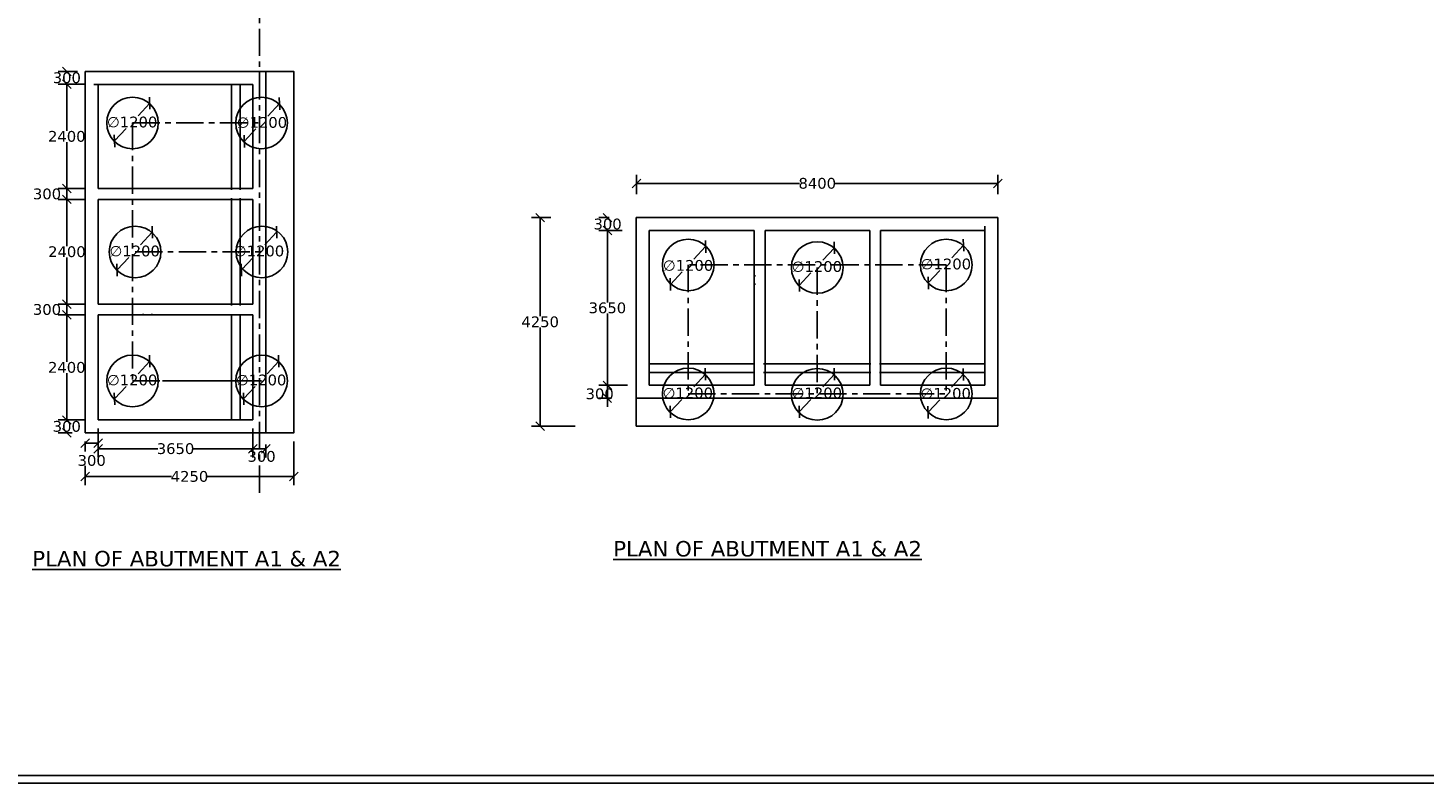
# Model space of a CAD drawing. Header units: millimetres. Extents: x -7746077780 to -3844657605, y -13315294818 to -6656873469.
# Tile 33 of 129: x -3872116322 to -3872083861, y -6657933698 to -6657916132. Entities that reach past the tile are written whole.
import ezdxf

# ---------------------------------------------------------------- set-up
doc = ezdxf.new("R2010")
doc.units = ezdxf.units.MM
doc.header["$MEASUREMENT"] = 0
doc.header["$PDMODE"] = 2
doc.linetypes.add('CENTER', pattern=[50.8, 31.75, -6.35, 6.35, -6.35])
doc.layers.add('TEX', color=6, linetype='Continuous')
doc.layers.add('TEXT', color=7, linetype='Continuous')
doc.styles.get("Standard").update_dxf_attribs({"font": 'verdana.ttf', "height": 250})
doc.dimstyles.new('ISO-25', dxfattribs={"dimtxt": 250, "dimasz": 200, "dimexe": 200, "dimexo": 200, "dimgap": 0.02, "dimtad": 0, "dimtih": 1, "dimtoh": 1, "dimdec": 0, "dimdsep": 46, "dimtxsty": 'Standard', "dimblk": 'OBLIQUE', "dimcen": 150, "dimclrd": 1, "dimclre": 1, "dimclrt": 1, "dimadec": 0, "dimazin": 0, "dimtfac": 1, "dimtdec": 0, "dimtmove": 2, "dimatfit": 3, "dimldrblk": 'OBLIQUE', "dimfxl": 0, "dimarcsym": 0})

# ---------------------------------------------------------------- blocks, each defined once
blk = doc.blocks.new('_Oblique')
at = {"color": 0, "linetype": 'ByBlock', "lineweight": -2}
blk.add_line((-0.5, -0.5), (0.5, 0.5), dxfattribs=at)
blk = doc.blocks.new('*D479')
at = {"color": 1, "lineweight": -2, "ltscale": 20, "transparency": 16777216}
for p, q in [((-3872114989.883848, -6657919870.076888), (-3872115617.5651, -6657919870.076888)), ((-3872115417.5651, -6657919870.076888), (-3872115417.5651, -6657920120.076888)), ((-3872114989.883848, -6657920120.076888), (-3872115617.5651, -6657920120.076888))]:
    blk.add_line(p, q, dxfattribs=at)
at = {"layer": 'Defpoints', "color": 0, "ltscale": 20, "transparency": 16777216}
for p in [(-3872114789.883848, -6657919870.076888), (-3872115417.5651, -6657920120.076888), (-3872114789.883848, -6657920120.076888)]:
    blk.add_point(p, dxfattribs=at)
at = {"color": 1, "lineweight": -2, "ltscale": 20, "transparency": 16777216, "xscale": 200, "yscale": 200, "zscale": 200}
for p, rotation in [((-3872115417.5651, -6657919870.076888), 90), ((-3872115417.5651, -6657920120.076888), 270)]:
    blk.add_blockref('_Oblique', p, dxfattribs=dict(at, rotation=rotation))
at = {"color": 1, "ltscale": 20, "transparency": 16777216, "insert": (-3872115877.98477, -6657919995.076889), "char_height": 250, "attachment_point": 5}
blk.add_mtext('300', dxfattribs=at)
blk = doc.blocks.new('*D480')
at = {"color": 1, "lineweight": -2, "ltscale": 20, "transparency": 16777216}
for p, q in [((-3872115172.793544, -6657917143.151399), (-3872115617.795264, -6657917143.151399)), ((-3872115417.795264, -6657917143.151399), (-3872115417.795264, -6657917162.890773)), ((-3872114989.9921, -6657917443.079818), (-3872115617.795264, -6657917443.079818)), ((-3872115417.795264, -6657917443.079818), (-3872115417.795264, -6657917423.340444))]:
    blk.add_line(p, q, dxfattribs=at)
at = {"layer": 'Defpoints', "color": 0, "ltscale": 20, "transparency": 16777216}
for p in [(-3872115417.795264, -6657917143.151399), (-3872114972.793544, -6657917143.151399), (-3872114789.9921, -6657917443.079818)]:
    blk.add_point(p, dxfattribs=at)
at = {"color": 1, "lineweight": -2, "ltscale": 20, "transparency": 16777216, "xscale": 200, "yscale": 200, "zscale": 200}
for p, rotation in [((-3872115417.795264, -6657917143.151399), 90), ((-3872115417.795264, -6657917443.079818), 270)]:
    blk.add_blockref('_Oblique', p, dxfattribs=dict(at, rotation=rotation))
at = {"color": 1, "ltscale": 20, "transparency": 16777216, "insert": (-3872115417.795263, -6657917293.115609), "char_height": 250, "attachment_point": 5}
blk.add_mtext('300', dxfattribs=at)
blk = doc.blocks.new('*D481')
at = {"color": 1, "lineweight": -2, "ltscale": 20, "transparency": 16777216}
for p, q in [((-3872115139.9921, -6657917443.079818), (-3872115617.886014, -6657917443.079818)), ((-3872115417.886014, -6657917443.079818), (-3872115417.886014, -6657918526.353518)), ((-3872115417.886014, -6657919870.076888), (-3872115417.886014, -6657918786.803188)), ((-3872115378.330922, -6657919870.076888), (-3872115617.886014, -6657919870.076888))]:
    blk.add_line(p, q, dxfattribs=at)
at = {"layer": 'Defpoints', "color": 0, "ltscale": 20, "transparency": 16777216}
for p in [(-3872114939.9921, -6657917443.079818), (-3872115417.886014, -6657919870.076888), (-3872115178.330922, -6657919870.076888)]:
    blk.add_point(p, dxfattribs=at)
at = {"color": 1, "lineweight": -2, "ltscale": 20, "transparency": 16777216, "xscale": 200, "yscale": 200, "zscale": 200}
for p, rotation in [((-3872115417.886014, -6657917443.079818), 90), ((-3872115417.886014, -6657919870.076888), 270)]:
    blk.add_blockref('_Oblique', p, dxfattribs=dict(at, rotation=rotation))
at = {"color": 1, "ltscale": 20, "transparency": 16777216, "insert": (-3872115417.886014, -6657918656.578354), "char_height": 250, "attachment_point": 5}
blk.add_mtext('2400', dxfattribs=at)
blk = doc.blocks.new('*D482')
at = {"color": 1, "lineweight": -2, "ltscale": 20, "transparency": 16777216}
for p, q in [((-3872115189.883848, -6657920120.076888), (-3872115615.648432, -6657920120.076888)), ((-3872115415.648432, -6657920120.076888), (-3872115415.648432, -6657921209.102052)), ((-3872115415.648432, -6657922558.576886), (-3872115415.648432, -6657921469.551723)), ((-3872115189.883848, -6657922558.576886), (-3872115615.648432, -6657922558.576886))]:
    blk.add_line(p, q, dxfattribs=at)
at = {"layer": 'Defpoints', "color": 0, "ltscale": 20, "transparency": 16777216}
for p in [(-3872114989.883848, -6657920120.076888), (-3872115415.648432, -6657922558.576886), (-3872114989.883848, -6657922558.576886)]:
    blk.add_point(p, dxfattribs=at)
at = {"color": 1, "lineweight": -2, "ltscale": 20, "transparency": 16777216, "xscale": 200, "yscale": 200, "zscale": 200}
for p, rotation in [((-3872115415.648432, -6657920120.076888), 90), ((-3872115415.648432, -6657922558.576886), 270)]:
    blk.add_blockref('_Oblique', p, dxfattribs=dict(at, rotation=rotation))
at = {"color": 1, "ltscale": 20, "transparency": 16777216, "insert": (-3872115415.648431, -6657921339.326888), "char_height": 250, "attachment_point": 5}
blk.add_mtext('2400', dxfattribs=at)
blk = doc.blocks.new('*D483')
at = {"color": 1, "lineweight": -2, "ltscale": 20, "transparency": 16777216}
for p, q in [((-3872114989.883848, -6657925252.153251), (-3872115618.155565, -6657925252.153251)), ((-3872115418.155565, -6657925252.153251), (-3872115418.155565, -6657925271.928415)), ((-3872115289.883848, -6657925552.15325), (-3872115618.155565, -6657925552.15325)), ((-3872115418.155565, -6657925552.15325), (-3872115418.155565, -6657925532.378086))]:
    blk.add_line(p, q, dxfattribs=at)
at = {"layer": 'Defpoints', "color": 0, "ltscale": 20, "transparency": 16777216}
for p in [(-3872114789.883848, -6657925252.153251), (-3872115418.155565, -6657925552.15325), (-3872115089.883848, -6657925552.15325)]:
    blk.add_point(p, dxfattribs=at)
at = {"color": 1, "lineweight": -2, "ltscale": 20, "transparency": 16777216, "xscale": 200, "yscale": 200, "zscale": 200}
for p, rotation in [((-3872115418.155565, -6657925252.153251), 90), ((-3872115418.155565, -6657925552.15325), 270)]:
    blk.add_blockref('_Oblique', p, dxfattribs=dict(at, rotation=rotation))
at = {"color": 1, "ltscale": 20, "transparency": 16777216, "insert": (-3872115418.155564, -6657925402.153252), "char_height": 250, "attachment_point": 5}
blk.add_mtext('300', dxfattribs=at)
blk = doc.blocks.new('*D484')
at = {"color": 1, "lineweight": -2, "ltscale": 20, "transparency": 16777216}
for p, q in [((-3872114689.883848, -6657925838.540961), (-3872114689.883848, -6657926120.466336)), ((-3872111089.883846, -6657925752.153251), (-3872111089.883846, -6657926120.466336)), ((-3872114689.883848, -6657925920.466336), (-3872113301.75744, -6657925920.466336)), ((-3872111089.883846, -6657925920.466336), (-3872112478.010254, -6657925920.466336))]:
    blk.add_line(p, q, dxfattribs=at)
at = {"layer": 'Defpoints', "color": 0, "ltscale": 20, "transparency": 16777216}
for p in [(-3872114689.883848, -6657925638.540961), (-3872111089.883846, -6657925552.153251), (-3872111089.883846, -6657925920.466336)]:
    blk.add_point(p, dxfattribs=at)
at = {"color": 1, "lineweight": -2, "ltscale": 20, "transparency": 16777216, "xscale": 200, "yscale": 200, "zscale": 200, "rotation": 180}
blk.add_blockref('_Oblique', (-3872114689.883848, -6657925920.466336), dxfattribs=at)
at = {"color": 1, "lineweight": -2, "ltscale": 20, "transparency": 16777216, "xscale": 200, "yscale": 200, "zscale": 200}
blk.add_blockref('_Oblique', (-3872111089.883846, -6657925920.466336), dxfattribs=at)
at = {"color": 1, "ltscale": 20, "transparency": 16777216, "insert": (-3872112889.883847, -6657925920.466336), "char_height": 250, "attachment_point": 5}
blk.add_mtext('3650', dxfattribs=at)
blk = doc.blocks.new('*D485')
at = {"color": 1, "lineweight": -2, "ltscale": 20, "transparency": 16777216}
for p, q in [((-3872111089.883846, -6657925452.153251), (-3872111089.883846, -6657926121.356927)), ((-3872110789.883846, -6657925822.142112), (-3872110789.883846, -6657926121.356927)), ((-3872111089.883846, -6657925921.356927), (-3872110789.883846, -6657925921.356927))]:
    blk.add_line(p, q, dxfattribs=at)
at = {"layer": 'Defpoints', "color": 0, "ltscale": 20, "transparency": 16777216}
for p in [(-3872111089.883846, -6657925252.153251), (-3872110789.883846, -6657925622.142112), (-3872110789.883846, -6657925921.356927)]:
    blk.add_point(p, dxfattribs=at)
at = {"color": 1, "lineweight": -2, "ltscale": 20, "transparency": 16777216, "xscale": 200, "yscale": 200, "zscale": 200, "rotation": 180}
blk.add_blockref('_Oblique', (-3872111089.883846, -6657925921.356927), dxfattribs=at)
at = {"color": 1, "lineweight": -2, "ltscale": 20, "transparency": 16777216, "xscale": 200, "yscale": 200, "zscale": 200}
blk.add_blockref('_Oblique', (-3872110789.883846, -6657925921.356927), dxfattribs=at)
at = {"color": 1, "ltscale": 20, "transparency": 16777216, "insert": (-3872110889.883846, -6657926100.520286), "char_height": 250, "attachment_point": 5}
blk.add_mtext('300', dxfattribs=at)
blk = doc.blocks.new('*D500')
at = {"color": 1, "lineweight": -2, "ltscale": 20, "transparency": 16777216}
for p, q in [((-3872110139.883773, -6657925752.153251), (-3872110139.883773, -6657926766.168384)), ((-3872114989.883848, -6657926320.466336), (-3872114989.883848, -6657926766.168384)), ((-3872114989.883848, -6657926566.168384), (-3872112984.31281, -6657926566.168384)), ((-3872110139.883773, -6657926566.168384), (-3872112145.454811, -6657926566.168384))]:
    blk.add_line(p, q, dxfattribs=at)
at = {"layer": 'Defpoints', "color": 0, "ltscale": 20, "transparency": 16777216}
for p in [(-3872110139.883773, -6657925552.153251), (-3872114989.883848, -6657926120.466336), (-3872110139.883773, -6657926566.168384)]:
    blk.add_point(p, dxfattribs=at)
at = {"color": 1, "lineweight": -2, "ltscale": 20, "transparency": 16777216, "xscale": 200, "yscale": 200, "zscale": 200, "rotation": 180}
blk.add_blockref('_Oblique', (-3872114989.883848, -6657926566.168384), dxfattribs=at)
at = {"color": 1, "lineweight": -2, "ltscale": 20, "transparency": 16777216, "xscale": 200, "yscale": 200, "zscale": 200}
blk.add_blockref('_Oblique', (-3872110139.883773, -6657926566.168384), dxfattribs=at)
at = {"color": 1, "ltscale": 20, "transparency": 16777216, "insert": (-3872112564.883811, -6657926566.168384), "char_height": 250, "attachment_point": 5}
blk.add_mtext('4250', dxfattribs=at)
blk = doc.blocks.new('*D501')
at = {"color": 1, "lineweight": -2, "ltscale": 20, "transparency": 16777216}
for p, q in [((-3872114989.883849, -6657922558.576886), (-3872115618.155565, -6657922558.576886)), ((-3872115418.155565, -6657922808.46024), (-3872115418.155565, -6657922558.576886)), ((-3872114989.883848, -6657922808.46024), (-3872115618.155565, -6657922808.46024))]:
    blk.add_line(p, q, dxfattribs=at)
at = {"layer": 'Defpoints', "color": 0, "ltscale": 20, "transparency": 16777216}
for p in [(-3872115418.155565, -6657922558.576886), (-3872114789.883849, -6657922558.576886), (-3872114789.883848, -6657922808.46024)]:
    blk.add_point(p, dxfattribs=at)
at = {"color": 1, "lineweight": -2, "ltscale": 20, "transparency": 16777216, "xscale": 200, "yscale": 200, "zscale": 200}
for p, rotation in [((-3872115418.155565, -6657922558.576886), 90), ((-3872115418.155565, -6657922808.46024), 270)]:
    blk.add_blockref('_Oblique', p, dxfattribs=dict(at, rotation=rotation))
at = {"color": 1, "ltscale": 20, "transparency": 16777216, "insert": (-3872115878.575235, -6657922683.518564), "char_height": 250, "attachment_point": 5}
blk.add_mtext('300', dxfattribs=at)
blk = doc.blocks.new('*D523')
at = {"color": 1, "lineweight": -2, "ltscale": 20, "transparency": 16777216}
for p, q in [((-3872115189.883848, -6657922808.46024), (-3872115618.155565, -6657922808.46024)), ((-3872115418.155565, -6657922808.46024), (-3872115418.155565, -6657923900.08191)), ((-3872115418.155565, -6657925252.153251), (-3872115418.155565, -6657924160.531581)), ((-3872114989.883848, -6657925252.153251), (-3872115618.155565, -6657925252.153251))]:
    blk.add_line(p, q, dxfattribs=at)
at = {"layer": 'Defpoints', "color": 0, "ltscale": 20, "transparency": 16777216}
for p in [(-3872114989.883848, -6657922808.46024), (-3872115418.155565, -6657925252.153251), (-3872114789.883848, -6657925252.153251)]:
    blk.add_point(p, dxfattribs=at)
at = {"color": 1, "lineweight": -2, "ltscale": 20, "transparency": 16777216, "xscale": 200, "yscale": 200, "zscale": 200}
for p, rotation in [((-3872115418.155565, -6657922808.46024), 90), ((-3872115418.155565, -6657925252.153251), 270)]:
    blk.add_blockref('_Oblique', p, dxfattribs=dict(at, rotation=rotation))
at = {"color": 1, "ltscale": 20, "transparency": 16777216, "insert": (-3872115418.155564, -6657924030.306746), "char_height": 250, "attachment_point": 5}
blk.add_mtext('2400', dxfattribs=at)
blk = doc.blocks.new('*D524')
at = {"color": 1, "lineweight": -2, "ltscale": 20, "transparency": 16777216}
for p, q in [((-3872114689.883848, -6657925452.153251), (-3872114689.883848, -6657925988.540959)), ((-3872114989.883848, -6657925752.153251), (-3872114989.883848, -6657925988.540959)), ((-3872114989.883848, -6657925788.540959), (-3872114689.883848, -6657925788.540959))]:
    blk.add_line(p, q, dxfattribs=at)
at = {"layer": 'Defpoints', "color": 0, "ltscale": 20, "transparency": 16777216}
for p in [(-3872114689.883848, -6657925252.153251), (-3872114989.883848, -6657925552.153251), (-3872114689.883848, -6657925788.540959)]:
    blk.add_point(p, dxfattribs=at)
at = {"color": 1, "lineweight": -2, "ltscale": 20, "transparency": 16777216, "xscale": 200, "yscale": 200, "zscale": 200, "rotation": 180}
blk.add_blockref('_Oblique', (-3872114989.883848, -6657925788.540959), dxfattribs=at)
at = {"color": 1, "lineweight": -2, "ltscale": 20, "transparency": 16777216, "xscale": 200, "yscale": 200, "zscale": 200}
blk.add_blockref('_Oblique', (-3872114689.883848, -6657925788.540959), dxfattribs=at)
at = {"color": 1, "ltscale": 20, "transparency": 16777216, "insert": (-3872114838.645729, -6657926195.100675), "char_height": 250, "attachment_point": 5}
blk.add_mtext('300', dxfattribs=at)
blk = doc.blocks.new('*D526')
at = {"color": 1, "lineweight": -2, "ltscale": 20, "transparency": 16777216}
for p, q in [((-3872102767.287698, -6657920845.587601), (-3872103049.213074, -6657920845.587601)), ((-3872102849.213074, -6657920845.587601), (-3872102849.213074, -6657922515.362766)), ((-3872102849.213074, -6657924445.587603), (-3872102849.213074, -6657922775.812437)), ((-3872102680.89999, -6657924445.587603), (-3872103049.213074, -6657924445.587603))]:
    blk.add_line(p, q, dxfattribs=at)
at = {"layer": 'Defpoints', "color": 0, "ltscale": 20, "transparency": 16777216}
for p in [(-3872102567.287698, -6657920845.587601), (-3872102849.213074, -6657924445.587603), (-3872102480.89999, -6657924445.587603)]:
    blk.add_point(p, dxfattribs=at)
at = {"color": 1, "lineweight": -2, "ltscale": 20, "transparency": 16777216, "xscale": 200, "yscale": 200, "zscale": 200}
for p, rotation in [((-3872102849.213074, -6657920845.587601), 90), ((-3872102849.213074, -6657924445.587603), 270)]:
    blk.add_blockref('_Oblique', p, dxfattribs=dict(at, rotation=rotation))
at = {"color": 1, "ltscale": 20, "transparency": 16777216, "insert": (-3872102849.213073, -6657922645.587603), "char_height": 250, "attachment_point": 5}
blk.add_mtext('3650', dxfattribs=at)
blk = doc.blocks.new('*D527')
at = {"color": 1, "lineweight": -2, "ltscale": 20, "transparency": 16777216}
for p, q in [((-3872102380.625103, -6657924445.587603), (-3872103049.82878, -6657924445.587603)), ((-3872102849.82878, -6657924445.587603), (-3872102849.82878, -6657924245.587603)), ((-3872102849.82878, -6657924445.587603), (-3872102849.82878, -6657924745.587603)), ((-3872102750.613964, -6657924745.587603), (-3872103049.82878, -6657924745.587603)), ((-3872102849.82878, -6657924745.587603), (-3872102849.82878, -6657924945.587603))]:
    blk.add_line(p, q, dxfattribs=at)
at = {"layer": 'Defpoints', "color": 0, "ltscale": 20, "transparency": 16777216}
for p in [(-3872102180.625103, -6657924445.587603), (-3872102849.82878, -6657924745.587603), (-3872102550.613964, -6657924745.587603)]:
    blk.add_point(p, dxfattribs=at)
at = {"color": 1, "lineweight": -2, "ltscale": 20, "transparency": 16777216, "xscale": 200, "yscale": 200, "zscale": 200}
for p, rotation in [((-3872102849.82878, -6657924445.587603), 270), ((-3872102849.82878, -6657924745.587603), 90)]:
    blk.add_blockref('_Oblique', p, dxfattribs=dict(at, rotation=rotation))
at = {"color": 1, "ltscale": 20, "transparency": 16777216, "insert": (-3872103028.992137, -6657924645.587601), "char_height": 250, "attachment_point": 5}
blk.add_mtext('300', dxfattribs=at)
blk = doc.blocks.new('*D528')
at = {"color": 1, "lineweight": -2, "ltscale": 20, "transparency": 16777216}
for p, q in [((-3872102170.073253, -6657919997.085496), (-3872102170.073253, -6657919548.922607)), ((-3872093770.073254, -6657919997.085493), (-3872093770.073254, -6657919548.922607)), ((-3872102170.073253, -6657919748.922607), (-3872098385.72455, -6657919748.922607)), ((-3872093770.073254, -6657919748.922607), (-3872097554.421957, -6657919748.922607))]:
    blk.add_line(p, q, dxfattribs=at)
at = {"layer": 'Defpoints', "color": 0, "ltscale": 20, "transparency": 16777216}
for p in [(-3872093770.073254, -6657919748.922607), (-3872102170.073253, -6657920197.085496), (-3872093770.073254, -6657920197.085493)]:
    blk.add_point(p, dxfattribs=at)
at = {"color": 1, "lineweight": -2, "ltscale": 20, "transparency": 16777216, "xscale": 200, "yscale": 200, "zscale": 200, "rotation": 180}
blk.add_blockref('_Oblique', (-3872102170.073253, -6657919748.922607), dxfattribs=at)
at = {"color": 1, "lineweight": -2, "ltscale": 20, "transparency": 16777216, "xscale": 200, "yscale": 200, "zscale": 200}
blk.add_blockref('_Oblique', (-3872093770.073254, -6657919748.922607), dxfattribs=at)
at = {"color": 1, "ltscale": 20, "transparency": 16777216, "insert": (-3872097970.073254, -6657919748.922607), "char_height": 250, "attachment_point": 5}
blk.add_mtext('8400', dxfattribs=at)
blk = doc.blocks.new('*D529')
at = {"color": 1, "lineweight": -2, "ltscale": 20, "transparency": 16777216}
for p, q in [((-3872104166.782711, -6657920545.5876), (-3872104612.484758, -6657920545.5876)), ((-3872104412.484758, -6657920545.5876), (-3872104412.484758, -6657922840.362802)), ((-3872104412.484758, -6657925395.587674), (-3872104412.484758, -6657923100.812472)), ((-3872103598.469624, -6657925395.587674), (-3872104612.484758, -6657925395.587674))]:
    blk.add_line(p, q, dxfattribs=at)
at = {"layer": 'Defpoints', "color": 0, "ltscale": 20, "transparency": 16777216}
for p in [(-3872103966.782711, -6657920545.5876), (-3872104412.484758, -6657925395.587674), (-3872103398.469624, -6657925395.587674)]:
    blk.add_point(p, dxfattribs=at)
at = {"color": 1, "lineweight": -2, "ltscale": 20, "transparency": 16777216, "xscale": 200, "yscale": 200, "zscale": 200}
for p, rotation in [((-3872104412.484758, -6657920545.5876), 90), ((-3872104412.484758, -6657925395.587674), 270)]:
    blk.add_blockref('_Oblique', p, dxfattribs=dict(at, rotation=rotation))
at = {"color": 1, "ltscale": 20, "transparency": 16777216, "insert": (-3872104412.484757, -6657922970.587638), "char_height": 250, "attachment_point": 5}
blk.add_mtext('4250', dxfattribs=at)
blk = doc.blocks.new('*D530')
at = {"color": 1, "lineweight": -2, "ltscale": 20, "transparency": 16777216}
for p, q in [((-3872102808.447116, -6657920545.5876), (-3872103044.834826, -6657920545.5876)), ((-3872102844.834826, -6657920545.5876), (-3872102844.834826, -6657920565.362764)), ((-3872102508.447116, -6657920845.587601), (-3872103044.834826, -6657920845.587601)), ((-3872102844.834826, -6657920845.587601), (-3872102844.834826, -6657920825.812435))]:
    blk.add_line(p, q, dxfattribs=at)
at = {"layer": 'Defpoints', "color": 0, "ltscale": 20, "transparency": 16777216}
for p in [(-3872102608.447116, -6657920545.5876), (-3872102844.834826, -6657920845.587601), (-3872102308.447116, -6657920845.587601)]:
    blk.add_point(p, dxfattribs=at)
at = {"color": 1, "lineweight": -2, "ltscale": 20, "transparency": 16777216, "xscale": 200, "yscale": 200, "zscale": 200}
for p, rotation in [((-3872102844.834826, -6657920545.5876), 90), ((-3872102844.834826, -6657920845.587601), 270)]:
    blk.add_blockref('_Oblique', p, dxfattribs=dict(at, rotation=rotation))
at = {"color": 1, "ltscale": 20, "transparency": 16777216, "insert": (-3872102844.834825, -6657920695.587601), "char_height": 250, "attachment_point": 5}
blk.add_mtext('300', dxfattribs=at)
blk = doc.blocks.new('*D531')
at = {"color": 1, "lineweight": -2, "ltscale": 20, "transparency": 16777216}
for p, q in [((-3872100564.807176, -6657921219.566884), (-3872100836.475142, -6657921510.780365)), ((-3872101383.377638, -6657922097.030488), (-3872101111.709671, -6657921805.817007))]:
    blk.add_line(p, q, dxfattribs=at)
at = {"layer": 'Defpoints', "color": 0, "ltscale": 20, "transparency": 16777216}
for p in [(-3872100564.807176, -6657921219.566884), (-3872101383.377638, -6657922097.030488)]:
    blk.add_point(p, dxfattribs=at)
at = {"color": 1, "lineweight": -2, "ltscale": 20, "transparency": 16777216, "xscale": 200, "yscale": 200, "zscale": 200}
for p, rotation in [((-3872100564.807176, -6657921219.566884), 46.98874144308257), ((-3872101383.377638, -6657922097.030488), 226.9887414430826)]:
    blk.add_blockref('_Oblique', p, dxfattribs=dict(at, rotation=rotation))
at = {"color": 1, "ltscale": 20, "transparency": 16777216, "insert": (-3872100974.092406, -6657921658.298686), "char_height": 250, "attachment_point": 5}
blk.add_mtext('∅1200', dxfattribs=at)
blk = doc.blocks.new('*D532')
at = {"color": 1, "lineweight": -2, "ltscale": 20, "transparency": 16777216}
for p, q in [((-3872094574.588223, -6657924196.004563), (-3872094846.256197, -6657924487.218052)), ((-3872095393.158691, -6657925073.468175), (-3872095121.490724, -6657924782.254693))]:
    blk.add_line(p, q, dxfattribs=at)
at = {"layer": 'Defpoints', "color": 0, "ltscale": 20, "transparency": 16777216}
for p in [(-3872094574.588223, -6657924196.004563), (-3872095393.158691, -6657925073.468175)]:
    blk.add_point(p, dxfattribs=at)
at = {"color": 1, "lineweight": -2, "ltscale": 20, "transparency": 16777216, "xscale": 200, "yscale": 200, "zscale": 200}
for p, rotation in [((-3872094574.588223, -6657924196.004563), 46.9887415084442), ((-3872095393.158691, -6657925073.468175), 226.9887415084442)]:
    blk.add_blockref('_Oblique', p, dxfattribs=dict(at, rotation=rotation))
at = {"color": 1, "ltscale": 20, "transparency": 16777216, "insert": (-3872094983.873458, -6657924634.736373), "char_height": 250, "attachment_point": 5}
blk.add_mtext('∅1200', dxfattribs=at)
blk = doc.blocks.new('*D533')
at = {"color": 1, "lineweight": -2, "ltscale": 20, "transparency": 16777216}
for p, q in [((-3872113489.776548, -6657923884.349569), (-3872113761.444512, -6657924175.563047)), ((-3872114308.347015, -6657924761.813179), (-3872114036.679039, -6657924470.599689))]:
    blk.add_line(p, q, dxfattribs=at)
at = {"layer": 'Defpoints', "color": 0, "ltscale": 20, "transparency": 16777216}
for p in [(-3872113489.776548, -6657923884.349569), (-3872114308.347015, -6657924761.813179)]:
    blk.add_point(p, dxfattribs=at)
at = {"color": 1, "lineweight": -2, "ltscale": 20, "transparency": 16777216, "xscale": 200, "yscale": 200, "zscale": 200}
for p, rotation in [((-3872113489.776548, -6657923884.349569), 46.98874146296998), ((-3872114308.347015, -6657924761.813179), 226.98874146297)]:
    blk.add_blockref('_Oblique', p, dxfattribs=dict(at, rotation=rotation))
at = {"color": 1, "ltscale": 20, "transparency": 16777216, "insert": (-3872113899.061778, -6657924323.081368), "char_height": 250, "attachment_point": 5}
blk.add_mtext('∅1200', dxfattribs=at)
blk = doc.blocks.new('*D534')
at = {"color": 1, "lineweight": -2, "ltscale": 20, "transparency": 16777216}
for p, q in [((-3872110472.533716, -6657917893.801362), (-3872110744.201674, -6657918185.014833)), ((-3872111291.104181, -6657918771.264972), (-3872111019.4362, -6657918480.051476))]:
    blk.add_line(p, q, dxfattribs=at)
at = {"layer": 'Defpoints', "color": 0, "ltscale": 20, "transparency": 16777216}
for p in [(-3872110472.533716, -6657917893.801362), (-3872111291.104181, -6657918771.264972)]:
    blk.add_point(p, dxfattribs=at)
at = {"color": 1, "lineweight": -2, "ltscale": 20, "transparency": 16777216, "xscale": 200, "yscale": 200, "zscale": 200}
for p, rotation in [((-3872110472.533716, -6657917893.801362), 46.98874154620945), ((-3872111291.104181, -6657918771.264972), 226.9887415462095)]:
    blk.add_blockref('_Oblique', p, dxfattribs=dict(at, rotation=rotation))
at = {"color": 1, "ltscale": 20, "transparency": 16777216, "insert": (-3872110881.818945, -6657918332.533154), "char_height": 250, "attachment_point": 5}
blk.add_mtext('∅1200', dxfattribs=at)
blk = doc.blocks.new('*D568')
at = {"color": 1, "lineweight": -2, "ltscale": 20, "transparency": 16777216}
for p, q in [((-3872110489.776625, -6657923884.349572), (-3872110761.444589, -6657924175.563049)), ((-3872111308.347092, -6657924761.813182), (-3872111036.679116, -6657924470.599692))]:
    blk.add_line(p, q, dxfattribs=at)
at = {"layer": 'Defpoints', "color": 0, "ltscale": 20, "transparency": 16777216}
for p in [(-3872110489.776624, -6657923884.349573), (-3872111308.347092, -6657924761.813182)]:
    blk.add_point(p, dxfattribs=at)
at = {"color": 1, "lineweight": -2, "ltscale": 20, "transparency": 16777216, "xscale": 200, "yscale": 200, "zscale": 200}
for p, rotation in [((-3872110489.776624, -6657923884.349573), 46.98874144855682), ((-3872111308.347092, -6657924761.813182), 226.9887414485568)]:
    blk.add_blockref('_Oblique', p, dxfattribs=dict(at, rotation=rotation))
at = {"color": 1, "ltscale": 20, "transparency": 16777216, "insert": (-3872110899.061852, -6657924323.081371), "char_height": 250, "attachment_point": 5}
blk.add_mtext('∅1200', dxfattribs=at)
blk = doc.blocks.new('*D569')
at = {"color": 1, "lineweight": -2, "ltscale": 20, "transparency": 16777216}
for p, q in [((-3872110539.776622, -6657920884.349571), (-3872110811.444586, -6657921175.563048)), ((-3872111358.347088, -6657921761.813179), (-3872111086.679114, -6657921470.59969))]:
    blk.add_line(p, q, dxfattribs=at)
at = {"layer": 'Defpoints', "color": 0, "ltscale": 20, "transparency": 16777216}
for p in [(-3872110539.776623, -6657920884.34957), (-3872111358.347088, -6657921761.813179)]:
    blk.add_point(p, dxfattribs=at)
at = {"color": 1, "lineweight": -2, "ltscale": 20, "transparency": 16777216, "xscale": 200, "yscale": 200, "zscale": 200}
for p, rotation in [((-3872110539.776623, -6657920884.34957), 46.98874140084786), ((-3872111358.347088, -6657921761.813179), 226.9887414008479)]:
    blk.add_blockref('_Oblique', p, dxfattribs=dict(at, rotation=rotation))
at = {"color": 1, "ltscale": 20, "transparency": 16777216, "insert": (-3872110949.06185, -6657921323.081369), "char_height": 250, "attachment_point": 5}
blk.add_mtext('∅1200', dxfattribs=at)
blk = doc.blocks.new('*D570')
at = {"color": 1, "lineweight": -2, "ltscale": 20, "transparency": 16777216}
for p, q in [((-3872113430.444815, -6657920884.349569), (-3872113702.112778, -6657921175.563046)), ((-3872114249.015282, -6657921761.813179), (-3872113977.347304, -6657921470.599688))]:
    blk.add_line(p, q, dxfattribs=at)
at = {"layer": 'Defpoints', "color": 0, "ltscale": 20, "transparency": 16777216}
for p in [(-3872113430.444815, -6657920884.349569), (-3872114249.015282, -6657921761.813179)]:
    blk.add_point(p, dxfattribs=at)
at = {"color": 1, "lineweight": -2, "ltscale": 20, "transparency": 16777216, "xscale": 200, "yscale": 200, "zscale": 200}
for p, rotation in [((-3872113430.444815, -6657920884.349569), 46.98874146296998), ((-3872114249.015282, -6657921761.813179), 226.98874146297)]:
    blk.add_blockref('_Oblique', p, dxfattribs=dict(at, rotation=rotation))
at = {"color": 1, "ltscale": 20, "transparency": 16777216, "insert": (-3872113839.730044, -6657921323.081367), "char_height": 250, "attachment_point": 5}
blk.add_mtext('∅1200', dxfattribs=at)
blk = doc.blocks.new('*D571')
at = {"color": 1, "lineweight": -2, "ltscale": 20, "transparency": 16777216}
for p, q in [((-3872113489.776546, -6657917884.349568), (-3872113761.44451, -6657918175.563046)), ((-3872114308.347015, -6657918761.813178), (-3872114036.679039, -6657918470.599689))]:
    blk.add_line(p, q, dxfattribs=at)
at = {"layer": 'Defpoints', "color": 0, "ltscale": 20, "transparency": 16777216}
for p in [(-3872113489.776546, -6657917884.349567), (-3872114308.347015, -6657918761.813178)]:
    blk.add_point(p, dxfattribs=at)
at = {"color": 1, "lineweight": -2, "ltscale": 20, "transparency": 16777216, "xscale": 200, "yscale": 200, "zscale": 200}
for p, rotation in [((-3872113489.776546, -6657917884.349567), 46.9887413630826), ((-3872114308.347015, -6657918761.813178), 226.9887413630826)]:
    blk.add_blockref('_Oblique', p, dxfattribs=dict(at, rotation=rotation))
at = {"color": 1, "ltscale": 20, "transparency": 16777216, "insert": (-3872113899.06178, -6657918323.081367), "char_height": 250, "attachment_point": 5}
blk.add_mtext('∅1200', dxfattribs=at)
blk = doc.blocks.new('*D572')
at = {"color": 1, "lineweight": -2, "ltscale": 20, "transparency": 16777216}
for p, q in [((-3872097569.96603, -6657921246.117584), (-3872097841.633992, -6657921537.331059)), ((-3872098388.536495, -6657922123.581189), (-3872098116.868521, -6657921832.367702))]:
    blk.add_line(p, q, dxfattribs=at)
at = {"layer": 'Defpoints', "color": 0, "ltscale": 20, "transparency": 16777216}
for p in [(-3872097569.96603, -6657921246.117584), (-3872098388.536495, -6657922123.581189)]:
    blk.add_point(p, dxfattribs=at)
at = {"color": 1, "lineweight": -2, "ltscale": 20, "transparency": 16777216, "xscale": 200, "yscale": 200, "zscale": 200}
for p, rotation in [((-3872097569.96603, -6657921246.117584), 46.98874138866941), ((-3872098388.536495, -6657922123.581189), 226.9887413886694)]:
    blk.add_blockref('_Oblique', p, dxfattribs=dict(at, rotation=rotation))
at = {"color": 1, "ltscale": 20, "transparency": 16777216, "insert": (-3872097979.25126, -6657921684.84938), "char_height": 250, "attachment_point": 5}
blk.add_mtext('∅1200', dxfattribs=at)
blk = doc.blocks.new('*D573')
at = {"color": 1, "lineweight": -2, "ltscale": 20, "transparency": 16777216}
for p, q in [((-3872094569.966031, -6657921186.785849), (-3872094841.633994, -6657921477.999325)), ((-3872095388.536496, -6657922064.249454), (-3872095116.868522, -6657921773.035967))]:
    blk.add_line(p, q, dxfattribs=at)
at = {"layer": 'Defpoints', "color": 0, "ltscale": 20, "transparency": 16777216}
for p in [(-3872094569.966031, -6657921186.785849), (-3872095388.536496, -6657922064.249454)]:
    blk.add_point(p, dxfattribs=at)
at = {"color": 1, "lineweight": -2, "ltscale": 20, "transparency": 16777216, "xscale": 200, "yscale": 200, "zscale": 200}
for p, rotation in [((-3872094569.966031, -6657921186.785849), 46.98874142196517), ((-3872095388.536496, -6657922064.249454), 226.9887414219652)]:
    blk.add_blockref('_Oblique', p, dxfattribs=dict(at, rotation=rotation))
at = {"color": 1, "ltscale": 20, "transparency": 16777216, "insert": (-3872094979.251258, -6657921625.517647), "char_height": 250, "attachment_point": 5}
blk.add_mtext('∅1200', dxfattribs=at)
blk = doc.blocks.new('*D574')
at = {"color": 1, "lineweight": -2, "ltscale": 20, "transparency": 16777216}
for p, q in [((-3872097569.966031, -6657924186.785773), (-3872097841.633993, -6657924477.999249)), ((-3872098388.536496, -6657925064.249383), (-3872098116.868518, -6657924773.035891))]:
    blk.add_line(p, q, dxfattribs=at)
at = {"layer": 'Defpoints', "color": 0, "ltscale": 20, "transparency": 16777216}
for p in [(-3872097569.96603, -6657924186.785774), (-3872098388.536496, -6657925064.249383)]:
    blk.add_point(p, dxfattribs=at)
at = {"color": 1, "lineweight": -2, "ltscale": 20, "transparency": 16777216, "xscale": 200, "yscale": 200, "zscale": 200}
for p, rotation in [((-3872097569.96603, -6657924186.785774), 46.98874149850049), ((-3872098388.536496, -6657925064.249383), 226.9887414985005)]:
    blk.add_blockref('_Oblique', p, dxfattribs=dict(at, rotation=rotation))
at = {"color": 1, "ltscale": 20, "transparency": 16777216, "insert": (-3872097979.251261, -6657924625.51757), "char_height": 250, "attachment_point": 5}
blk.add_mtext('∅1200', dxfattribs=at)
blk = doc.blocks.new('*D575')
at = {"color": 1, "lineweight": -2, "ltscale": 20, "transparency": 16777216}
for p, q in [((-3872100569.966029, -6657924186.785772), (-3872100841.633995, -6657924477.999251)), ((-3872101388.536499, -6657925064.249384), (-3872101116.868524, -6657924773.035894))]:
    blk.add_line(p, q, dxfattribs=at)
at = {"layer": 'Defpoints', "color": 0, "ltscale": 20, "transparency": 16777216}
for p in [(-3872100569.966029, -6657924186.785773), (-3872101388.536499, -6657925064.249384)]:
    blk.add_point(p, dxfattribs=at)
at = {"color": 1, "lineweight": -2, "ltscale": 20, "transparency": 16777216, "xscale": 200, "yscale": 200, "zscale": 200}
for p, rotation in [((-3872100569.966029, -6657924186.785773), 46.98874144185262), ((-3872101388.536499, -6657925064.249384), 226.9887414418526)]:
    blk.add_blockref('_Oblique', p, dxfattribs=dict(at, rotation=rotation))
at = {"color": 1, "ltscale": 20, "transparency": 16777216, "insert": (-3872100979.25126, -6657924625.517573), "char_height": 250, "attachment_point": 5}
blk.add_mtext('∅1200', dxfattribs=at)

msp = doc.modelspace()

# ---------------------------------------------------------------- linework, layer by layer
at = {"ltscale": 20}
for p, q in [((-3872114989.883849, -6657917145.076886), (-3872110589.883845, -6657917145.076882)), ((-3872114989.883849, -6657917145.076886), (-3872114989.883848, -6657917402.153251)), ((-3872114989.883848, -6657917402.153251), (-3872114989.883848, -6657925552.153251)), ((-3872110789.883847, -6657917145.076884), (-3872110789.883846, -6657925552.153251)), ((-3872114789.883848, -6657917445.076886), (-3872111089.883847, -6657917445.076882)), ((-3872114689.883848, -6657917445.076886), (-3872114689.883848, -6657919870.076888)), ((-3872111590.23232, -6657919895.076884), (-3872111590.232323, -6657917445.076884)), ((-3872111390.232322, -6657919895.076884), (-3872111390.232325, -6657917445.076884)), ((-3872111089.883847, -6657917445.076882), (-3872111089.883847, -6657919870.076884)), ((-3872110139.883775, -6657924093.151399), (-3872110139.883773, -6657918593.151399)), ((-3872114689.883848, -6657919870.076888), (-3872111089.883847, -6657919870.076884)), ((-3872114689.883848, -6657920120.076888), (-3872114689.883849, -6657922557.576886)), ((-3872114689.883848, -6657920120.076888), (-3872111089.883847, -6657920120.076884)), ((-3872111590.232318, -6657922590.622638), (-3872111590.23232, -6657920095.076884)), ((-3872111390.232319, -6657922590.622638), (-3872111390.232322, -6657920095.076884)), ((-3872111089.883847, -6657920120.076884), (-3872111089.883846, -6657922557.576886)), ((-3872094029.075106, -6657920545.5876), (-3872102179.075105, -6657920545.5876)), ((-3872102179.075105, -6657920545.5876), (-3872102179.075105, -6657921895.587601)), ((-3872093771.998741, -6657920545.587599), (-3872094029.075106, -6657920545.5876)), ((-3872093771.998741, -6657920545.587599), (-3872093771.998738, -6657924945.587603)), ((-3872099434.444494, -6657920845.5876), (-3872101879.075106, -6657920845.587601)), ((-3872101879.075106, -6657920845.587601), (-3872101879.075106, -6657924445.587603)), ((-3872099434.444494, -6657920845.5876), (-3872099434.444492, -6657924445.587601)), ((-3872096746.998743, -6657920845.5876), (-3872099184.498742, -6657920845.587599)), ((-3872099184.498742, -6657920845.587599), (-3872099184.498741, -6657924445.587603)), ((-3872096746.998743, -6657920845.5876), (-3872096746.99874, -6657924445.587601)), ((-3872094071.998741, -6657920845.5876), (-3872096496.998744, -6657920845.5876)), ((-3872096496.998744, -6657920845.5876), (-3872096496.998741, -6657924445.587601)), ((-3872094071.998741, -6657920745.587599), (-3872094071.998738, -6657924445.587601)), ((-3872102179.075105, -6657921895.587601), (-3872102179.075106, -6657924945.587601)), ((-3872099409.444493, -6657921895.587603), (-3872099421.975105, -6657921895.587603)), ((-3872099409.444493, -6657922095.587603), (-3872099421.975105, -6657922095.587603)), ((-3872114689.883849, -6657922557.576886), (-3872111089.883846, -6657922557.576886)), ((-3872114689.883848, -6657922807.522639), (-3872111089.883846, -6657922807.522637)), ((-3872114689.883848, -6657922807.522639), (-3872114689.883848, -6657925252.153251)), ((-3872113639.883846, -6657922782.522637), (-3872113639.883846, -6657922795.05325)), ((-3872113439.883846, -6657922782.522637), (-3872113439.883846, -6657922795.05325)), ((-3872111590.232315, -6657925252.153251), (-3872111590.232319, -6657922795.05325)), ((-3872111390.232316, -6657925252.153251), (-3872111390.23232, -6657922795.05325)), ((-3872111089.883846, -6657922807.522637), (-3872111089.883846, -6657925252.153251)), ((-3872101879.075106, -6657923945.239132), (-3872099421.975105, -6657923945.239129)), ((-3872101879.075106, -6657924145.239131), (-3872099421.975105, -6657924145.239128)), ((-3872099217.544494, -6657923945.23913), (-3872096721.998739, -6657923945.239127)), ((-3872099217.544494, -6657924145.239128), (-3872096721.998741, -6657924145.239126)), ((-3872096521.99874, -6657924145.239126), (-3872094071.998739, -6657924145.239124)), ((-3872096521.998739, -6657923945.239127), (-3872094071.998739, -6657923945.239124)), ((-3872113189.883846, -6657924343.151399), (-3872110889.883847, -6657924343.151399)), ((-3872099434.444492, -6657924445.587601), (-3872101879.075106, -6657924445.587603)), ((-3872096746.99874, -6657924445.587601), (-3872099184.498741, -6657924445.587601)), ((-3872094071.998738, -6657924445.587601), (-3872096496.998741, -6657924445.587601)), ((-3872093771.998739, -6657924745.587601), (-3872102179.075105, -6657924745.587603)), ((-3872114689.883848, -6657925252.153251), (-3872111089.883846, -6657925252.153251)), ((-3872100720.073254, -6657925395.587673), (-3872095220.073253, -6657925395.587675)), ((-3872114989.883848, -6657925552.153251), (-3872113639.883847, -6657925552.153251)), ((-3872113639.883848, -6657925552.153251), (-3872110589.883847, -6657925552.153251))]:
    msp.add_line(p, q, dxfattribs=at)
for points in [[(-3872110139.883773, -6657918613.151397), (-3872110139.883773, -6657917145.076882), (-3872110590.23231, -6657917145.076882)], [(-3872110139.883773, -6657924073.151401), (-3872110139.883773, -6657925552.153251), (-3872110590.23231, -6657925552.153251)], [(-3872100700.073255, -6657925395.587674), (-3872102179.075105, -6657925395.587674), (-3872102179.075105, -6657924945.239138)], [(-3872095240.073251, -6657925395.587674), (-3872093771.998738, -6657925395.587674), (-3872093771.998738, -6657924945.239138)]]:
    msp.add_lwpolyline(points, dxfattribs=at)
for centre, radius in [((-3872113889.883773, -6657918343.151399), 599.999999), ((-3872110889.883847, -6657918343.151399), 600), ((-3872113830.552038, -6657921343.1514), 600), ((-3872110880.884608, -6657921343.151401), 600), ((-3872100970.073254, -6657921645.587675), 599.999999), ((-3872097970.073254, -6657921704.919411), 600), ((-3872094970.073254, -6657921645.587675), 599.999999), ((-3872113889.883773, -6657924343.151399), 599.999999), ((-3872110889.883847, -6657924343.151399), 600), ((-3872100970.073254, -6657924645.587601), 600), ((-3872097970.073255, -6657924654.586841), 600), ((-3872094970.073255, -6657924645.587601), 600)]:
    msp.add_circle(centre, radius, dxfattribs=at)
at = {"layer": 'TEX', "color": 4, "linetype": 'CENTER', "ltscale": 20}
for p, q in [((-3872110939.883846, -6657926944.67891), (-3872110939.883846, -6657914768.859063)), ((-3872113889.883773, -6657918343.151399), (-3872110889.883847, -6657918343.151401)), ((-3872113889.883773, -6657918343.151399), (-3872113889.883773, -6657924343.1514)), ((-3872113830.552038, -6657921343.1514), (-3872110889.883847, -6657921343.1514)), ((-3872100970.073255, -6657921645.587675), (-3872100970.073254, -6657924645.587601)), ((-3872094970.073255, -6657921645.587675), (-3872100970.073255, -6657921645.587675)), ((-3872097970.073254, -6657921704.919411), (-3872097970.073254, -6657924645.587601)), ((-3872094970.073255, -6657921645.587675), (-3872094970.073255, -6657924645.587601)), ((-3872113889.883773, -6657924343.1514), (-3872110889.883847, -6657924343.151399)), ((-3872100970.073254, -6657924645.587601), (-3872094970.073255, -6657924645.587601))]:
    msp.add_line(p, q, dxfattribs=at)
at = {"layer": 'TEX', "color": 7, "ltscale": 20}
for points in [[(-3871957393.332241, -6657933697.984943), (-3872149343.332241, -6657933697.984943), (-3872149343.332241, -6657850797.984943), (-3871957393.332241, -6657850797.984943)], [(-3871957603.332241, -6657933517.984943), (-3872148953.332241, -6657933517.984943), (-3872148953.332241, -6657851287.984943), (-3871957603.332241, -6657851287.984943)]]:
    msp.add_lwpolyline(points, close=True, dxfattribs=at)

# ---------------------------------------------------------------- texts
at = {"ltscale": 20, "insert": (-3872099124.817536, -6657928067.002667), "char_height": 360, "width": 19518.24265115, "attachment_point": 2}
msp.add_mtext('{\\LPLAN OF ABUTMENT A1 & A2}', dxfattribs=at)
at = {"layer": 'TEXT', "color": 0, "insert": (-3872116220.485823, -6657928296.350967), "char_height": 360, "width": 10824.42797009, "attachment_point": 1}
msp.add_mtext('{\\LPLAN OF ABUTMENT A1 & A2}', dxfattribs=at)

# ---------------------------------------------------------------- dimensions: what is measured, and where the dimension line sits
at = {"ltscale": 20}
for base, p1, p2, angle, picture, middle in [((-3872115417.795264, -6657917143.151399), (-3872114789.9921, -6657917443.079818), (-3872114972.793544, -6657917143.151399), 90, '*D480', (-3872115417.795263, -6657917293.115609)), ((-3872102844.834826, -6657920845.587601), (-3872102608.447116, -6657920545.5876), (-3872102308.447116, -6657920845.587601), 270, '*D530', (-3872102844.834825, -6657920695.587601)), ((-3872115418.155565, -6657925552.15325), (-3872114789.883848, -6657925252.153251), (-3872115089.883848, -6657925552.15325), 90, '*D483', (-3872115418.155564, -6657925402.153252))]:
    dim = msp.add_linear_dim(base=base, p1=p1, p2=p2, angle=angle, dimstyle='ISO-25', dxfattribs=at)
    dim.commit()
    dim.dimension.update_dxf_attribs({"geometry": picture, "text_midpoint": middle})
for base, p1, p2, angle, text, picture, middle in [((-3872115417.886014, -6657919870.076888), (-3872114939.9921, -6657917443.079818), (-3872115178.330922, -6657919870.076888), 90, '2400', '*D481', (-3872115417.886014, -6657918656.578354)), ((-3872115417.5651, -6657920120.076888), (-3872114789.883848, -6657919870.076888), (-3872114789.883848, -6657920120.076888), 90, '300', '*D479', (-3872115877.98477, -6657919995.076889)), ((-3872115415.648432, -6657922558.576886), (-3872114989.883848, -6657920120.076888), (-3872114989.883848, -6657922558.576886), 90, '2400', '*D482', (-3872115415.648431, -6657921339.326888)), ((-3872104412.484758, -6657925395.587674), (-3872103966.782711, -6657920545.5876), (-3872103398.469624, -6657925395.587674), 270, '4250', '*D529', (-3872104412.484757, -6657922970.587638)), ((-3872102849.213074, -6657924445.587603), (-3872102567.287698, -6657920845.587601), (-3872102480.89999, -6657924445.587603), 270, '3650', '*D526', (-3872102849.213073, -6657922645.587603)), ((-3872115418.155565, -6657922558.576886), (-3872114789.883848, -6657922808.46024), (-3872114789.883849, -6657922558.576886), 90, '300', '*D501', (-3872115878.575235, -6657922683.518564)), ((-3872115418.155565, -6657925252.153251), (-3872114989.883848, -6657922808.46024), (-3872114789.883848, -6657925252.153251), 90, '2400', '*D523', (-3872115418.155564, -6657924030.306746))]:
    dim = msp.add_linear_dim(base=base, p1=p1, p2=p2, angle=angle, text=text, dimstyle='ISO-25', dxfattribs=at)
    dim.commit()
    dim.dimension.update_dxf_attribs({"geometry": picture, "text_midpoint": middle})
for p1, p2, picture, middle in [((-3872114308.347015, -6657918761.813178), (-3872113489.776546, -6657917884.349567), '*D571', (-3872113899.06178, -6657918323.081367)), ((-3872111291.104181, -6657918771.264972), (-3872110472.533716, -6657917893.801362), '*D534', (-3872110881.818945, -6657918332.533154)), ((-3872114249.015282, -6657921761.813179), (-3872113430.444815, -6657920884.349569), '*D570', (-3872113839.730044, -6657921323.081367)), ((-3872111358.347088, -6657921761.813179), (-3872110539.776623, -6657920884.34957), '*D569', (-3872110949.06185, -6657921323.081369)), ((-3872101383.377638, -6657922097.030488), (-3872100564.807176, -6657921219.566884), '*D531', (-3872100974.092406, -6657921658.298686)), ((-3872098388.536495, -6657922123.581189), (-3872097569.96603, -6657921246.117584), '*D572', (-3872097979.25126, -6657921684.84938)), ((-3872095388.536496, -6657922064.249454), (-3872094569.966031, -6657921186.785849), '*D573', (-3872094979.251258, -6657921625.517647)), ((-3872114308.347015, -6657924761.813179), (-3872113489.776548, -6657923884.349569), '*D533', (-3872113899.061778, -6657924323.081368)), ((-3872111308.347092, -6657924761.813182), (-3872110489.776624, -6657923884.349573), '*D568', (-3872110899.061852, -6657924323.081371)), ((-3872101388.536499, -6657925064.249384), (-3872100569.966029, -6657924186.785773), '*D575', (-3872100979.25126, -6657924625.517573)), ((-3872098388.536496, -6657925064.249383), (-3872097569.96603, -6657924186.785774), '*D574', (-3872097979.251261, -6657924625.51757)), ((-3872095393.158691, -6657925073.468175), (-3872094574.588223, -6657924196.004563), '*D532', (-3872094983.873458, -6657924634.736373))]:
    dim = msp.add_diameter_dim_2p(p1=p1, p2=p2, dimstyle='ISO-25', dxfattribs=at)
    dim.commit()
    dim.dimension.update_dxf_attribs({"geometry": picture, "text_midpoint": middle, "dimtype": 163})
dim = msp.add_linear_dim(base=(-3872093770.073254, -6657919748.922607), p1=(-3872102170.073253, -6657920197.085496), p2=(-3872093770.073254, -6657920197.085493), dimstyle='ISO-25', dxfattribs=at)
dim.commit()
dim.dimension.update_dxf_attribs({"geometry": '*D528', "text_midpoint": (-3872097970.073254, -6657919748.922607)})
dim = msp.add_linear_dim(base=(-3872102849.82878, -6657924745.587603), p1=(-3872102180.625103, -6657924445.587603), p2=(-3872102550.613964, -6657924745.587603), angle=270, dimstyle='ISO-25', dxfattribs=at)
dim.commit()
dim.dimension.update_dxf_attribs({"geometry": '*D527', "text_midpoint": (-3872103028.992137, -6657924645.587601), "dimtype": 160})
for base, p1, p2, picture, middle in [((-3872114689.883848, -6657925788.540959), (-3872114989.883848, -6657925552.153251), (-3872114689.883848, -6657925252.153251), '*D524', (-3872114838.645729, -6657926195.100675)), ((-3872110789.883846, -6657925921.356927), (-3872111089.883846, -6657925252.153251), (-3872110789.883846, -6657925622.142112), '*D485', (-3872110889.883846, -6657926100.520286))]:
    dim = msp.add_linear_dim(base=base, p1=p1, p2=p2, dimstyle='ISO-25', dxfattribs=at)
    dim.commit()
    dim.dimension.update_dxf_attribs({"geometry": picture, "text_midpoint": middle, "dimtype": 160})
for base, p1, p2, text, picture, middle in [((-3872110139.883773, -6657926566.168384), (-3872114989.883848, -6657926120.466336), (-3872110139.883773, -6657925552.153251), '4250', '*D500', (-3872112564.883811, -6657926566.168384)), ((-3872111089.883846, -6657925920.466336), (-3872114689.883848, -6657925638.540961), (-3872111089.883846, -6657925552.153251), '3650', '*D484', (-3872112889.883847, -6657925920.466336))]:
    dim = msp.add_linear_dim(base=base, p1=p1, p2=p2, text=text, dimstyle='ISO-25', dxfattribs=at)
    dim.commit()
    dim.dimension.update_dxf_attribs({"geometry": picture, "text_midpoint": middle})

doc.saveas('drawing.dxf')
